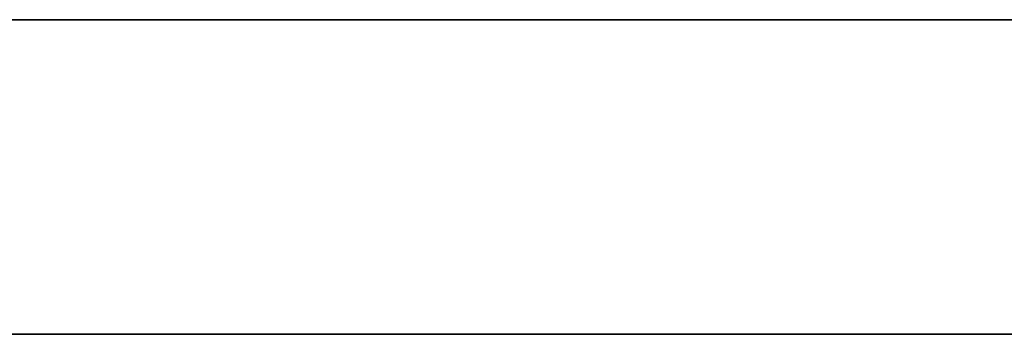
# Model space of a CAD drawing. Header units: millimetres. Extents: x -1100 to 1100, y -7 to 710.
# Tile 36 of 256: x -973.13 to -959.06, y 705.5 to 710. Entities that reach past the tile are written whole.
import ezdxf

# ---------------------------------------------------------------- set-up
doc = ezdxf.new("R2010")
doc.units = ezdxf.units.MM
doc.header["$MEASUREMENT"] = 0
doc.layers.add('IGES LEVEL 15', color=7, linetype='Continuous')

msp = doc.modelspace()

# ---------------------------------------------------------------- linework, layer by layer
at = {"layer": 'IGES LEVEL 15'}
for points in [[(-1100, 710, 0), (-1100, 710, 1200), (1100, 710, 1200), (1100, 710, 0)], [(1100, 710, 0), (1100, 710, -1200), (-1100, 710, -1200), (-1100, 710, 0)]]:
    msp.add_rational_spline(points, [1, 0.333333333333, 0.333333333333, 1], degree=3, dxfattribs=at)
at = {"layer": 'IGES LEVEL 15', "color": 253}
for points in [[(-1100, 710, 0), (-1100, 710, 1200), (1100, 710, 1200), (1100, 710, 0)], [(1100, 710, 0), (1100, 710, -1200), (-1100, 710, -1200), (-1100, 710, 0)], [(-1100, 710, 0), (-1100, 710, 1200), (1100, 710, 1200), (1100, 710, 0)], [(1100, 710, 0), (1100, 710, -1200), (-1100, 710, -1200), (-1100, 710, 0)], [(-1100, 705.5, 0), (-1100, 705.5, 1200), (1100, 705.5, 1200), (1100, 705.5, 0)], [(1100, 705.5, 0), (1100, 705.5, -1200), (-1100, 705.5, -1200), (-1100, 705.5, 0)]]:
    msp.add_rational_spline(points, [1, 0.333333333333, 0.333333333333, 1], degree=3, dxfattribs=at)
msp.add_open_spline([(-1100, 710, 0), (0, 710, 0), (1100, 710, 0)], degree=2, dxfattribs=at)

doc.saveas('drawing.dxf')
